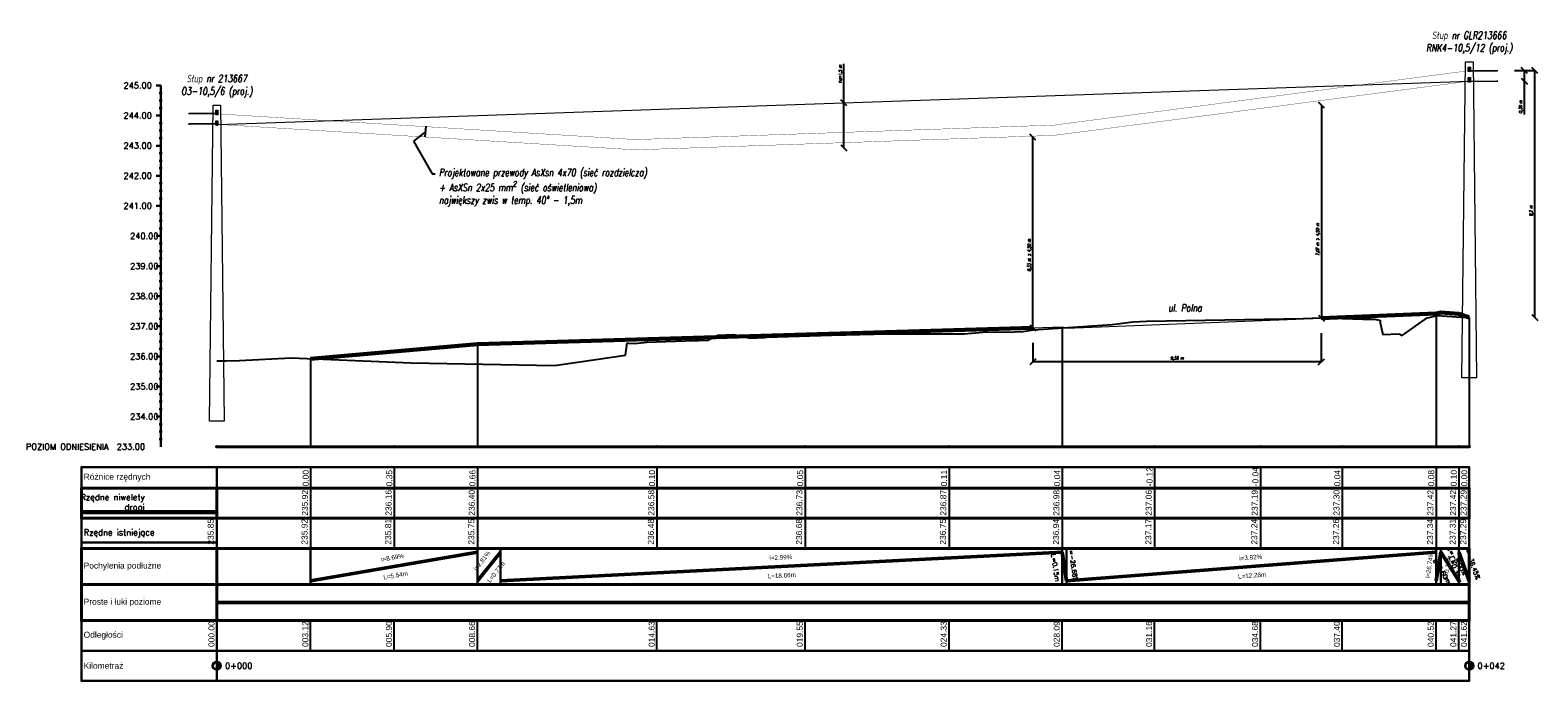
# Model space of a CAD drawing. Header units: metres. Extents: x 6535164 to 6537212, y 5563307 to 5565590.
# Tile 22 of 24: x 6537111 to 6537162, y 5563870 to 5563892. Entities that reach past the tile are written whole.
import ezdxf
from ezdxf import colors
from ezdxf.entities.mleader import LeaderData, LeaderLine
from ezdxf.lldxf.tags import DXFTag
from ezdxf.math import Vec2, Vec3

# ---------------------------------------------------------------- set-up
doc = ezdxf.new("R2010")
doc.units = ezdxf.units.M
doc.linetypes.add('CIĄGłA', pattern=[0])
for name, color, linetype in [('C-DROGI-PROFILE', 7, 'Continuous'), ('C-DROGI-PROFILE-ETYKIETY', 7, 'Continuous'), ('C-DROGI-PROFILE-WIDOKI', 7, 'Continuous'), ('C-DROGI-PROFILE-WIDOKI-ETYKIETY', 7, 'Continuous'), ('ELE TD', 7, 'Continuous'), ('SCHEMATY_ELE', 7, 'Continuous')]:
    doc.layers.add(name, color=color, linetype=linetype)
doc.layers.add('ELE', color=7, linetype='Continuous', lineweight=35)
doc.styles.add('arial', font='arial.ttf', dxfattribs={"height": 2})
doc.styles.add('Romans_0.9', font='romans.shx', dxfattribs={"width": 0.75, "oblique": 9, "height": 0.1})
doc.styles.get("Standard").update_dxf_attribs({"font": 'simplex.shx'})
tags = doc.linetypes.add('AsXSn 4x25', pattern='A,10,-1.5,["4x25",Standard,S=0.75,R=0,X=-1.15,Y=-0.375],-1.5', length=13).pattern_tags.tags
tags[6] = DXFTag(74, 10)
doc.dimstyles.new('ISO-25', dxfattribs={"dimtxt": 2.5, "dimasz": 2.5, "dimexe": 1.25, "dimexo": 0.625, "dimtad": 1, "dimtxsty": 'Standard', "dimcen": 2.5, "dimadec": 0, "dimazin": 0, "dimtfac": 1, "dimtmove": 0, "dimatfit": 3, "dimfxl": 1, "dimarcsym": 0})

# ---------------------------------------------------------------- blocks, each defined once
blk = doc.blocks.new('kilometraz2')
at = {"linetype": 'ByBlock', "lineweight": -2}
for points in [[(0, 0.5), (0, 0.7, 0.414214), (-0.7, 0, 0.414214), (0, -0.7), (0, -0.5, -0.414214), (-0.5, 0, -0.414214)], [(0, -0.5, 0.414214), (0.5, 0, 0.414214), (0, 0.5)]]:
    blk.add_hatch(color=0, dxfattribs=at).paths.add_polyline_path(points)
at = {"color": 0, "linetype": 'ByBlock', "lineweight": -2}
for p, q in [((0, 0.5), (0, 0.7)), ((0, 0.5), (0, -0.5)), ((0, -0.5), (0, -0.7))]:
    blk.add_line(p, q, dxfattribs=at)
for radius in [0.7, 0.5]:
    blk.add_circle((0, 0), radius, dxfattribs=at)
blk = doc.blocks.new('_OBLIQUE')
at = {"color": 0, "linetype": 'ByBlock', "lineweight": -2}
for p, q in [((-0.5, -0.5), (0.5, 0.5)), ((0, 0), (0, 0))]:
    blk.add_line(p, q, dxfattribs=at)
blk = doc.blocks.new('*D99')
at = {"layer": 'Defpoints', "color": 0, "linetype": 'Continuous', "lineweight": 50, "transparency": 16777216}
for p in [(6537159.282, 5563890.176), (6537161.461, 5563890.176), (6537159.282, 5563881.971)]:
    blk.add_point(p, dxfattribs=at)
at = {"layer": 'ELE TD', "color": 0, "linetype": 'Continuous', "lineweight": -2, "transparency": 16777216}
for p in [(6537160.782, 5563890.176), (6537161.461, 5563881.971)]:
    blk.add_line(p, (6537161.461, 5563890.176), dxfattribs=at)
at = {"layer": 'ELE TD', "color": 0, "linetype": 'Continuous', "lineweight": -2, "transparency": 16777216, "xscale": 0.2, "yscale": 0.2, "zscale": 0.2}
for p, rotation in [((6537161.461, 5563890.176), 90), ((6537161.461, 5563881.971), 270)]:
    blk.add_blockref('_OBLIQUE', p, dxfattribs=dict(at, rotation=rotation))
at = {"layer": 'ELE TD', "color": 0, "linetype": 'Continuous', "lineweight": 18, "transparency": 16777216, "insert": (6537161.352, 5563885.524), "char_height": 0.1, "attachment_point": 5, "rotation": 90, "style": 'Romans_0.9'}
blk.add_mtext('8,2 m', dxfattribs=at)
blk = doc.blocks.new('*D100')
at = {"layer": 'Defpoints', "color": 0, "linetype": 'Continuous', "lineweight": 50, "transparency": 16777216}
for p in [(6537159.282, 5563890.181), (6537161.112, 5563890.181), (6537159.282, 5563889.826)]:
    blk.add_point(p, dxfattribs=at)
at = {"layer": 'ELE TD', "color": 0, "linetype": 'Continuous', "lineweight": -2, "transparency": 16777216}
for p, q in [((6537160.782, 5563890.181), (6537161.112, 5563890.181)), ((6537161.112, 5563890.181), (6537161.112, 5563889.826)), ((6537161.112, 5563889.826), (6537161.112, 5563888.722))]:
    blk.add_line(p, q, dxfattribs=at)
at = {"layer": 'ELE TD', "color": 0, "linetype": 'Continuous', "lineweight": -2, "transparency": 16777216, "xscale": 0.2, "yscale": 0.2, "zscale": 0.2}
for p, rotation in [((6537161.112, 5563890.181), 90), ((6537161.112, 5563889.826), 270)]:
    blk.add_blockref('_OBLIQUE', p, dxfattribs=dict(at, rotation=rotation))
at = {"layer": 'ELE TD', "color": 0, "linetype": 'Continuous', "lineweight": 18, "transparency": 16777216, "insert": (6537161.003, 5563888.976), "char_height": 0.1, "attachment_point": 5, "rotation": 90, "style": 'Romans_0.9'}
blk.add_mtext('0,36 m', dxfattribs=at)
blk = doc.blocks.new('*D101')
at = {"layer": 'Defpoints', "color": 0, "linetype": 'Continuous', "lineweight": 50, "transparency": 16777216}
for p in [(6537138.49, 5563889.107), (6537138.501, 5563889.107), (6537138.49, 5563887.607)]:
    blk.add_point(p, dxfattribs=at)
at = {"layer": 'ELE TD', "color": 0, "linetype": 'Continuous', "lineweight": -2, "transparency": 16777216}
for p, q in [((6537138.501, 5563889.107), (6537138.501, 5563890.404)), ((6537138.49, 5563889.107), (6537138.501, 5563889.107)), ((6537138.501, 5563887.607), (6537138.501, 5563889.107))]:
    blk.add_line(p, q, dxfattribs=at)
at = {"layer": 'ELE TD', "color": 0, "linetype": 'Continuous', "lineweight": -2, "transparency": 16777216, "xscale": 0.2, "yscale": 0.2, "zscale": 0.2}
for p, rotation in [((6537138.501, 5563889.107), 90), ((6537138.501, 5563887.607), 270)]:
    blk.add_blockref('_OBLIQUE', p, dxfattribs=dict(at, rotation=rotation))
at = {"layer": 'ELE TD', "color": 0, "linetype": 'Continuous', "lineweight": 18, "transparency": 16777216, "insert": (6537138.392, 5563890.069), "char_height": 0.1, "attachment_point": 5, "rotation": 90, "style": 'Romans_0.9'}
blk.add_mtext('f{\\H0.7x;\\S^ 40;}=1,5 m', dxfattribs=at)
blk = doc.blocks.new('*D102')
at = {"layer": 'Defpoints', "color": 0, "linetype": 'Continuous', "lineweight": 50, "transparency": 16777216}
for p in [(6537154.367, 5563889.03), (6537154.366, 5563881.956), (6537154.367, 5563881.956)]:
    blk.add_point(p, dxfattribs=at)
at = {"layer": 'ELE TD', "color": 0, "linetype": 'Continuous', "lineweight": -2, "transparency": 16777216}
for p, q in [((6537154.367, 5563889.03), (6537154.368, 5563889.03)), ((6537154.368, 5563889.03), (6537154.367, 5563881.956)), ((6537154.366, 5563881.956), (6537154.367, 5563881.956))]:
    blk.add_line(p, q, dxfattribs=at)
at = {"layer": 'ELE TD', "color": 0, "linetype": 'Continuous', "lineweight": -2, "transparency": 16777216, "xscale": 0.2, "yscale": 0.2, "zscale": 0.2}
for p, rotation in [((6537154.368, 5563889.03), 89.99155296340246), ((6537154.367, 5563881.956), 269.9915529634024)]:
    blk.add_blockref('_OBLIQUE', p, dxfattribs=dict(at, rotation=rotation))
at = {"layer": 'ELE TD', "color": 0, "linetype": 'Continuous', "lineweight": 18, "transparency": 16777216, "insert": (6537154.257, 5563884.574), "char_height": 0.1, "attachment_point": 5, "rotation": 89.9916, "style": 'Romans_0.9'}
blk.add_mtext('7,07 m > 4,50 m', dxfattribs=at)
blk = doc.blocks.new('*D103')
at = {"layer": 'Defpoints', "color": 0, "linetype": 'Continuous', "lineweight": 50, "transparency": 16777216}
for p in [(6537144.781, 5563887.968), (6537144.781, 5563887.968), (6537144.781, 5563881.635)]:
    blk.add_point(p, dxfattribs=at)
at = {"layer": 'ELE TD', "color": 0, "linetype": 'Continuous', "lineweight": -2, "transparency": 16777216}
blk.add_line((6537144.781, 5563881.635), (6537144.781, 5563887.968), dxfattribs=at)
at = {"layer": 'ELE TD', "color": 0, "linetype": 'Continuous', "lineweight": -2, "transparency": 16777216, "xscale": 0.2, "yscale": 0.2, "zscale": 0.2}
for p, rotation in [((6537144.781, 5563887.968), 90), ((6537144.781, 5563881.635), 270)]:
    blk.add_blockref('_OBLIQUE', p, dxfattribs=dict(at, rotation=rotation))
at = {"layer": 'ELE TD', "color": 0, "linetype": 'Continuous', "lineweight": 18, "transparency": 16777216, "insert": (6537144.672, 5563884.049), "char_height": 0.1, "attachment_point": 5, "rotation": 90, "style": 'Romans_0.9'}
blk.add_mtext('6,33 m > 4,50 m', dxfattribs=at)
blk = doc.blocks.new('*D104')
at = {"layer": 'Defpoints', "color": 0, "linetype": 'Continuous', "lineweight": 50, "transparency": 16777216}
for p in [(6537154.366, 5563881.956), (6537144.781, 5563881.635), (6537144.781, 5563880.502)]:
    blk.add_point(p, dxfattribs=at)
at = {"layer": 'ELE TD', "color": 0, "linetype": 'Continuous', "lineweight": -2, "transparency": 16777216}
for p, q in [((6537154.366, 5563881.456), (6537154.366, 5563880.502)), ((6537144.781, 5563881.135), (6537144.781, 5563880.502)), ((6537154.366, 5563880.502), (6537144.781, 5563880.502))]:
    blk.add_line(p, q, dxfattribs=at)
at = {"layer": 'ELE TD', "color": 0, "linetype": 'Continuous', "lineweight": -2, "transparency": 16777216, "xscale": 0.2, "yscale": 0.2, "zscale": 0.2, "rotation": 180}
blk.add_blockref('_OBLIQUE', (6537144.781, 5563880.502), dxfattribs=at)
at = {"layer": 'ELE TD', "color": 0, "linetype": 'Continuous', "lineweight": -2, "transparency": 16777216, "xscale": 0.2, "yscale": 0.2, "zscale": 0.2}
blk.add_blockref('_OBLIQUE', (6537154.366, 5563880.502), dxfattribs=at)
at = {"layer": 'ELE TD', "color": 0, "linetype": 'Continuous', "lineweight": 18, "transparency": 16777216, "insert": (6537149.574, 5563880.611), "char_height": 0.1, "attachment_point": 5, "style": 'Romans_0.9'}
blk.add_mtext('9,58 m', dxfattribs=at)

msp = doc.modelspace()

# ---------------------------------------------------------------- hatches: boundary and pattern name
at = {"layer": 'ELE', "lineweight": 18}
h = msp.add_hatch(color=7, dxfattribs=at)
h.dxf.hatch_style = 1
h.paths.add_polyline_path([(6537159.282, 5563890.276), (6537159.282, 5563890.266, 0.414214), (6537159.287, 5563890.271, 0.414214)])
h.paths.add_polyline_path([(6537159.282, 5563890.276, 0.414214), (6537159.277, 5563890.271, 0.414214), (6537159.282, 5563890.266)])
at = {"layer": 'ELE', "linetype": 'CIĄGłA', "lineweight": 18}
h = msp.add_hatch(color=7, dxfattribs=at)
h.dxf.hatch_style = 1
h.paths.add_polyline_path([(6537159.32, 5563890.171), (6537159.32, 5563890.181), (6537160.212, 5563890.181), (6537160.212, 5563890.171)])
at = {"layer": 'ELE', "lineweight": 18}
h = msp.add_hatch(color=7, dxfattribs=at)
h.dxf.hatch_style = 1
h.paths.add_polyline_path([(6537159.282, 5563889.926), (6537159.282, 5563889.916, 0.414214), (6537159.287, 5563889.921, 0.414214)])
h.paths.add_polyline_path([(6537159.282, 5563889.926, 0.414214), (6537159.277, 5563889.921, 0.414214), (6537159.282, 5563889.916)])
at = {"layer": 'ELE', "linetype": 'CIĄGłA', "lineweight": 18}
h = msp.add_hatch(color=7, dxfattribs=at)
h.dxf.hatch_style = 1
h.paths.add_polyline_path([(6537159.32, 5563889.821), (6537159.32, 5563889.831), (6537160.212, 5563889.831), (6537160.212, 5563889.821)])
h = msp.add_hatch(color=7, dxfattribs=at)
h.dxf.hatch_style = 1
h.paths.add_polyline_path([(6537117.624, 5563888.744), (6537117.624, 5563888.754), (6537116.732, 5563888.754), (6537116.732, 5563888.744)])
at = {"layer": 'ELE', "lineweight": 18}
h = msp.add_hatch(color=7, dxfattribs=at)
h.dxf.hatch_style = 1
h.paths.add_polyline_path([(6537117.661, 5563888.839), (6537117.661, 5563888.829, 0.414214), (6537117.666, 5563888.834, 0.414214)])
h.paths.add_polyline_path([(6537117.661, 5563888.839, 0.414214), (6537117.656, 5563888.834, 0.414214), (6537117.661, 5563888.829)])
h = msp.add_hatch(color=7, dxfattribs=at)
h.dxf.hatch_style = 1
h.paths.add_polyline_path([(6537117.661, 5563888.489), (6537117.661, 5563888.479, 0.414214), (6537117.666, 5563888.484, 0.414214)])
h.paths.add_polyline_path([(6537117.661, 5563888.489, 0.414214), (6537117.656, 5563888.484, 0.414214), (6537117.661, 5563888.479)])
at = {"layer": 'ELE', "linetype": 'CIĄGłA', "lineweight": 18}
h = msp.add_hatch(color=7, dxfattribs=at)
h.dxf.hatch_style = 1
h.paths.add_polyline_path([(6537117.624, 5563888.394), (6537117.624, 5563888.404), (6537116.732, 5563888.404), (6537116.732, 5563888.394)])

# ---------------------------------------------------------------- linework, layer by layer
at = {"layer": 'C-DROGI-PROFILE', "color": 94, "linetype": 'Continuous', "lineweight": -3}
for p, q in [((6537148.556, 5563881.85), (6537153.76, 5563881.945)), ((6537153.76, 5563881.945), (6537154.364, 5563881.96)), ((6537154.364, 5563881.96), (6537155.75, 5563881.92)), ((6537155.75, 5563881.92), (6537156.14, 5563881.914)), ((6537156.14, 5563881.914), (6537156.284, 5563881.891)), ((6537157.054, 5563881.382), (6537157.882, 5563881.964)), ((6537157.882, 5563881.964), (6537157.95, 5563881.97)), ((6537157.95, 5563881.97), (6537158.218, 5563882.036)), ((6537158.218, 5563882.036), (6537159.182, 5563881.98)), ((6537159.182, 5563881.98), (6537159.282, 5563881.971)), ((6537134.313, 5563881.385), (6537134.835, 5563881.409)), ((6537134.835, 5563881.409), (6537135.39, 5563881.29)), ((6537138.087, 5563881.389), (6537139.982, 5563881.437)), ((6537139.982, 5563881.437), (6537142.499, 5563881.437)), ((6537142.499, 5563881.437), (6537143.115, 5563881.491)), ((6537143.115, 5563881.491), (6537144.171, 5563881.495)), ((6537144.171, 5563881.495), (6537144.448, 5563881.505)), ((6537144.448, 5563881.505), (6537144.803, 5563881.561)), ((6537144.803, 5563881.561), (6537147.415, 5563881.74)), ((6537147.415, 5563881.74), (6537148.097, 5563881.833)), ((6537148.097, 5563881.833), (6537148.556, 5563881.85)), ((6537156.284, 5563881.891), (6537156.323, 5563881.883)), ((6537156.323, 5563881.883), (6537156.326, 5563881.802)), ((6537156.326, 5563881.802), (6537156.41, 5563881.406)), ((6537156.41, 5563881.406), (6537156.949, 5563881.436)), ((6537156.949, 5563881.436), (6537157.054, 5563881.382)), ((6537131.246, 5563880.718), (6537131.296, 5563881.132)), ((6537131.296, 5563881.132), (6537131.339, 5563881.118)), ((6537131.339, 5563881.118), (6537131.549, 5563881.111)), ((6537131.549, 5563881.111), (6537131.951, 5563881.155)), ((6537131.951, 5563881.155), (6537133.534, 5563881.212)), ((6537133.534, 5563881.212), (6537133.684, 5563881.215)), ((6537133.684, 5563881.215), (6537133.978, 5563881.219)), ((6537133.978, 5563881.219), (6537134.313, 5563881.385)), ((6537135.39, 5563881.29), (6537135.864, 5563881.313)), ((6537135.864, 5563881.313), (6537135.942, 5563881.316)), ((6537135.942, 5563881.316), (6537138.087, 5563881.389)), ((6537117.661, 5563880.534), (6537117.976, 5563880.536)), ((6537117.976, 5563880.536), (6537118.419, 5563880.548)), ((6537118.419, 5563880.548), (6537120.13, 5563880.63)), ((6537120.13, 5563880.63), (6537124.123, 5563880.468)), ((6537124.123, 5563880.468), (6537128.885, 5563880.383)), ((6537128.885, 5563880.383), (6537129.724, 5563880.501)), ((6537129.724, 5563880.501), (6537131.246, 5563880.718))]:
    msp.add_line(p, q, dxfattribs=at)
at = {"layer": 'C-DROGI-PROFILE', "color": 10, "linetype": 'Continuous', "lineweight": 60}
for p, q in [((6537154.366, 5563881.956), (6537158.182, 5563882.106)), ((6537158.182, 5563882.106), (6537158.332, 5563882.146)), ((6537158.332, 5563882.146), (6537158.932, 5563882.098)), ((6537158.932, 5563882.098), (6537159.282, 5563881.971)), ((6537127.089, 5563881.107), (6537144.781, 5563881.635)), ((6537120.779, 5563880.604), (6537126.322, 5563881.086)), ((6537126.322, 5563881.086), (6537127.089, 5563881.107))]:
    msp.add_line(p, q, dxfattribs=at)
at = {"layer": 'C-DROGI-PROFILE-ETYKIETY', "color": 8, "linetype": 'Continuous', "lineweight": -3}
for p, q in [((6537158.182, 5563882.106), (6537158.182, 5563877.683)), ((6537159.282, 5563881.971), (6537159.282, 5563877.683)), ((6537145.752, 5563881.664), (6537145.752, 5563877.683)), ((6537126.322, 5563881.086), (6537126.322, 5563877.683)), ((6537120.779, 5563880.604), (6537120.779, 5563877.683))]:
    msp.add_line(p, q, dxfattribs=at)
at = {"layer": 'C-DROGI-PROFILE-WIDOKI', "color": 7, "linetype": 'Continuous', "lineweight": 30}
for p, q in [((6537115.648, 5563889.683), (6537115.798, 5563889.683)), ((6537115.748, 5563889.433), (6537115.848, 5563889.433)), ((6537115.798, 5563877.683), (6537115.798, 5563889.683)), ((6537115.748, 5563889.183), (6537115.848, 5563889.183)), ((6537115.748, 5563888.933), (6537115.848, 5563888.933)), ((6537115.648, 5563888.683), (6537115.798, 5563888.683)), ((6537115.748, 5563888.433), (6537115.848, 5563888.433)), ((6537115.748, 5563888.183), (6537115.848, 5563888.183)), ((6537115.748, 5563887.933), (6537115.848, 5563887.933)), ((6537115.648, 5563887.683), (6537115.798, 5563887.683)), ((6537115.748, 5563887.433), (6537115.848, 5563887.433)), ((6537115.748, 5563887.183), (6537115.848, 5563887.183)), ((6537115.748, 5563886.933), (6537115.848, 5563886.933)), ((6537115.648, 5563886.683), (6537115.798, 5563886.683)), ((6537115.748, 5563886.433), (6537115.848, 5563886.433)), ((6537115.748, 5563886.183), (6537115.848, 5563886.183)), ((6537115.748, 5563885.933), (6537115.848, 5563885.933)), ((6537115.648, 5563885.683), (6537115.798, 5563885.683)), ((6537115.748, 5563885.433), (6537115.848, 5563885.433)), ((6537115.748, 5563885.183), (6537115.848, 5563885.183)), ((6537115.748, 5563884.933), (6537115.848, 5563884.933)), ((6537115.648, 5563884.683), (6537115.798, 5563884.683)), ((6537115.748, 5563884.433), (6537115.848, 5563884.433)), ((6537115.748, 5563884.183), (6537115.848, 5563884.183)), ((6537115.748, 5563883.933), (6537115.848, 5563883.933)), ((6537115.648, 5563883.683), (6537115.798, 5563883.683)), ((6537115.748, 5563883.433), (6537115.848, 5563883.433)), ((6537115.748, 5563883.183), (6537115.848, 5563883.183)), ((6537115.748, 5563882.933), (6537115.848, 5563882.933)), ((6537115.648, 5563882.683), (6537115.798, 5563882.683)), ((6537115.748, 5563882.433), (6537115.848, 5563882.433)), ((6537115.748, 5563882.183), (6537115.848, 5563882.183)), ((6537115.748, 5563881.933), (6537115.848, 5563881.933)), ((6537115.648, 5563881.683), (6537115.798, 5563881.683)), ((6537115.748, 5563881.433), (6537115.848, 5563881.433)), ((6537115.748, 5563881.183), (6537115.848, 5563881.183)), ((6537115.748, 5563880.933), (6537115.848, 5563880.933)), ((6537115.648, 5563880.683), (6537115.798, 5563880.683)), ((6537115.748, 5563880.433), (6537115.848, 5563880.433)), ((6537115.748, 5563880.183), (6537115.848, 5563880.183)), ((6537115.748, 5563879.933), (6537115.848, 5563879.933)), ((6537115.648, 5563879.683), (6537115.798, 5563879.683)), ((6537115.748, 5563879.433), (6537115.848, 5563879.433)), ((6537115.748, 5563879.183), (6537115.848, 5563879.183)), ((6537115.748, 5563878.933), (6537115.848, 5563878.933)), ((6537115.648, 5563878.683), (6537115.798, 5563878.683)), ((6537115.748, 5563878.433), (6537115.848, 5563878.433)), ((6537115.748, 5563878.183), (6537115.848, 5563878.183)), ((6537115.748, 5563877.933), (6537115.848, 5563877.933)), ((6537117.661, 5563876.304), (6537117.661, 5563877.004)), ((6537159.282, 5563876.304), (6537159.282, 5563877.004)), ((6537117.661, 5563874.304), (6537117.661, 5563875.304)), ((6537159.282, 5563874.304), (6537159.282, 5563875.304)), ((6537117.661, 5563870.904), (6537117.661, 5563871.904)), ((6537159.282, 5563870.904), (6537159.282, 5563871.904)), ((6537117.661, 5563869.904), (6537117.661, 5563870.904)), ((6537159.282, 5563869.904), (6537159.282, 5563870.904))]:
    msp.add_line(p, q, dxfattribs=at)
at = {"layer": 'C-DROGI-PROFILE-WIDOKI', "color": 7, "linetype": 'Continuous', "lineweight": 40}
msp.add_line((6537117.661, 5563877.683), (6537159.282, 5563877.683), dxfattribs=at)
at = {"layer": 'C-DROGI-PROFILE-WIDOKI', "color": 1, "linetype": 'Continuous', "lineweight": 30}
for p, q in [((6537117.661, 5563875.304), (6537117.661, 5563876.304)), ((6537159.282, 5563875.304), (6537159.282, 5563876.304)), ((6537120.779, 5563873.104), (6537120.779, 5563874.304)), ((6537126.322, 5563873.104), (6537126.322, 5563874.304)), ((6537127.089, 5563873.104), (6537127.089, 5563874.304)), ((6537145.752, 5563873.104), (6537145.752, 5563874.304)), ((6537145.902, 5563873.104), (6537145.902, 5563874.304)), ((6537158.182, 5563873.104), (6537158.182, 5563874.304)), ((6537158.332, 5563873.104), (6537158.332, 5563874.304)), ((6537158.932, 5563873.104), (6537158.932, 5563874.304))]:
    msp.add_line(p, q, dxfattribs=at)
at = {"layer": 'C-DROGI-PROFILE-WIDOKI', "color": 14, "linetype": 'Continuous', "lineweight": 60}
msp.add_line((6537113.161, 5563875.504), (6537117.661, 5563875.504), dxfattribs=at)
at = {"layer": 'C-DROGI-PROFILE-WIDOKI', "color": 104, "linetype": 'Continuous', "lineweight": 30}
msp.add_line((6537113.161, 5563874.504), (6537117.661, 5563874.504), dxfattribs=at)
at = {"layer": 'C-DROGI-PROFILE-WIDOKI', "color": 1, "linetype": 'Continuous', "lineweight": 50}
for p, q in [((6537120.779, 5563873.224), (6537126.322, 5563874.184)), ((6537126.322, 5563873.224), (6537127.089, 5563874.184)), ((6537127.089, 5563873.224), (6537145.752, 5563874.184)), ((6537145.752, 5563874.184), (6537145.902, 5563873.224)), ((6537145.902, 5563873.224), (6537158.182, 5563874.184)), ((6537158.182, 5563873.224), (6537158.332, 5563874.184)), ((6537158.332, 5563874.184), (6537158.932, 5563873.224)), ((6537158.932, 5563874.184), (6537159.282, 5563873.224)), ((6537117.661, 5563872.504), (6537159.282, 5563872.504))]:
    msp.add_line(p, q, dxfattribs=at)
at = {"layer": 'C-DROGI-PROFILE-WIDOKI', "color": 1, "linetype": 'Continuous', "lineweight": -3}
msp.add_line((6537117.661, 5563871.904), (6537117.661, 5563873.104), dxfattribs=at)
at = {"layer": 'C-DROGI-PROFILE-WIDOKI', "color": 7, "linetype": 'Continuous', "lineweight": 30}
for points in [[(6537117.661, 5563876.304), (6537117.661, 5563877.004), (6537113.161, 5563877.004), (6537113.161, 5563876.304)], [(6537117.661, 5563876.304), (6537159.282, 5563876.304), (6537159.282, 5563877.004), (6537117.661, 5563877.004)], [(6537117.661, 5563874.304), (6537117.661, 5563875.304), (6537113.161, 5563875.304), (6537113.161, 5563874.304)], [(6537117.661, 5563874.304), (6537159.282, 5563874.304), (6537159.282, 5563875.304), (6537117.661, 5563875.304)], [(6537117.661, 5563870.904), (6537117.661, 5563871.904), (6537113.161, 5563871.904), (6537113.161, 5563870.904)], [(6537117.661, 5563870.904), (6537159.282, 5563870.904), (6537159.282, 5563871.904), (6537117.661, 5563871.904)], [(6537117.661, 5563869.904), (6537117.661, 5563870.904), (6537113.161, 5563870.904), (6537113.161, 5563869.904)], [(6537117.661, 5563869.904), (6537159.282, 5563869.904), (6537159.282, 5563870.904), (6537117.661, 5563870.904)]]:
    msp.add_3dface(points, dxfattribs=at)
at = {"layer": 'C-DROGI-PROFILE-WIDOKI', "color": 1, "linetype": 'Continuous', "lineweight": 40}
for points in [[(6537117.661, 5563875.304), (6537117.661, 5563876.304), (6537113.161, 5563876.304), (6537113.161, 5563875.304)], [(6537117.661, 5563875.304), (6537159.282, 5563875.304), (6537159.282, 5563876.304), (6537117.661, 5563876.304)], [(6537117.661, 5563873.104), (6537117.661, 5563874.304), (6537113.161, 5563874.304), (6537113.161, 5563873.104)], [(6537117.661, 5563873.104), (6537159.282, 5563873.104), (6537159.282, 5563874.304), (6537117.661, 5563874.304)], [(6537117.661, 5563871.904), (6537117.661, 5563873.104), (6537113.161, 5563873.104), (6537113.161, 5563871.904)], [(6537117.661, 5563871.904), (6537159.282, 5563871.904), (6537159.282, 5563873.104), (6537117.661, 5563873.104)]]:
    msp.add_3dface(points, dxfattribs=at)
at = {"layer": 'C-DROGI-PROFILE-WIDOKI-ETYKIETY', "color": 7, "linetype": 'Continuous', "lineweight": -3}
for p, q in [((6537117.661, 5563877.004), (6537117.661, 5563874.304)), ((6537120.779, 5563877.004), (6537120.779, 5563874.304)), ((6537123.558, 5563877.004), (6537123.558, 5563874.304)), ((6537126.322, 5563877.004), (6537126.322, 5563874.304)), ((6537132.289, 5563877.004), (6537132.289, 5563874.304)), ((6537137.213, 5563877.004), (6537137.213, 5563874.304)), ((6537141.993, 5563877.004), (6537141.993, 5563874.304)), ((6537145.752, 5563877.004), (6537145.752, 5563874.304)), ((6537148.82, 5563877.004), (6537148.82, 5563874.304)), ((6537152.341, 5563877.004), (6537152.341, 5563874.304)), ((6537155.061, 5563877.004), (6537155.061, 5563874.304)), ((6537158.182, 5563877.004), (6537158.182, 5563874.304)), ((6537158.932, 5563877.004), (6537158.932, 5563874.304)), ((6537159.282, 5563877.004), (6537159.282, 5563874.304)), ((6537117.661, 5563870.904), (6537117.661, 5563871.904)), ((6537120.779, 5563870.904), (6537120.779, 5563871.904)), ((6537123.558, 5563870.904), (6537123.558, 5563871.904)), ((6537126.322, 5563870.904), (6537126.322, 5563871.904)), ((6537132.289, 5563870.904), (6537132.289, 5563871.904)), ((6537137.213, 5563870.904), (6537137.213, 5563871.904)), ((6537141.993, 5563870.904), (6537141.993, 5563871.904)), ((6537145.752, 5563870.904), (6537145.752, 5563871.904)), ((6537148.82, 5563870.904), (6537148.82, 5563871.904)), ((6537152.341, 5563870.904), (6537152.341, 5563871.904)), ((6537155.061, 5563870.904), (6537155.061, 5563871.904)), ((6537158.182, 5563870.904), (6537158.182, 5563871.904)), ((6537158.932, 5563870.904), (6537158.932, 5563871.904)), ((6537159.282, 5563870.904), (6537159.282, 5563871.904))]:
    msp.add_line(p, q, dxfattribs=at)
at = {"layer": 'C-DROGI-PROFILE-WIDOKI-ETYKIETY', "color": 6, "linetype": 'Continuous', "lineweight": -3}
for centre in [(6537117.661, 5563877.683), (6537120.779, 5563877.683), (6537123.558, 5563877.683), (6537126.322, 5563877.683), (6537132.289, 5563877.683), (6537137.213, 5563877.683), (6537141.993, 5563877.683), (6537145.752, 5563877.683), (6537148.82, 5563877.683), (6537152.341, 5563877.683), (6537155.061, 5563877.683), (6537158.182, 5563877.683), (6537158.932, 5563877.683), (6537159.282, 5563877.683)]:
    msp.add_circle(centre, 0.025, dxfattribs=at)
at = {"layer": 'ELE', "color": 7, "linetype": 'CIĄGłA', "lineweight": 18}
for points in [[(6537159.156, 5563890.471), (6537159.408, 5563890.471), (6537159.526, 5563879.971), (6537159.038, 5563879.971)], [(6537159.32, 5563890.296), (6537159.32, 5563890.146), (6537159.245, 5563890.146), (6537159.245, 5563890.296)], [(6537159.32, 5563889.946), (6537159.32, 5563889.796), (6537159.245, 5563889.796), (6537159.245, 5563889.946)], [(6537117.535, 5563889.034), (6537117.787, 5563889.034), (6537117.905, 5563878.534), (6537117.417, 5563878.534)], [(6537117.699, 5563888.859), (6537117.699, 5563888.709), (6537117.624, 5563888.709), (6537117.624, 5563888.859)], [(6537117.699, 5563888.509), (6537117.699, 5563888.359), (6537117.624, 5563888.359), (6537117.624, 5563888.509)]]:
    msp.add_lwpolyline(points, close=True, dxfattribs=at)
for points in [[(6537159.32, 5563890.181), (6537160.212, 5563890.181)], [(6537159.32, 5563890.171), (6537160.212, 5563890.171)], [(6537160.212, 5563890.195), (6537160.212, 5563890.155)], [(6537159.32, 5563889.831), (6537160.212, 5563889.831)], [(6537159.32, 5563889.821), (6537160.212, 5563889.821)], [(6537160.212, 5563889.845), (6537160.212, 5563889.805)], [(6537116.731, 5563888.768), (6537116.731, 5563888.728)], [(6537117.624, 5563888.754), (6537116.732, 5563888.754)], [(6537117.624, 5563888.744), (6537116.732, 5563888.744)], [(6537116.731, 5563888.418), (6537116.731, 5563888.378)], [(6537117.624, 5563888.404), (6537116.732, 5563888.404)], [(6537117.624, 5563888.394), (6537116.732, 5563888.394)]]:
    msp.add_lwpolyline(points, dxfattribs=at)
at = {"layer": 'ELE TD', "color": 4, "lineweight": 18, "ltscale": 0.25, "const_width": 0.01}
msp.add_lwpolyline([(6537117.699, 5563888.739, 0.072058), (6537159.282, 5563890.176)], format="xyb", dxfattribs=at)
at = {"layer": 'ELE TD', "color": 7, "linetype": 'AsXSn 4x25', "lineweight": 35}
for points in [[(6537159.282, 5563890.296), (6537159.282, 5563890.176), (6537159.32, 5563890.176)], [(6537159.282, 5563889.946), (6537159.282, 5563889.826), (6537159.32, 5563889.826)], [(6537117.661, 5563888.859), (6537117.661, 5563888.739), (6537117.699, 5563888.739)], [(6537117.661, 5563888.509), (6537117.661, 5563888.389), (6537117.699, 5563888.389)]]:
    msp.add_lwpolyline(points, dxfattribs=at)
at = {"layer": 'ELE TD', "color": 6, "lineweight": 18, "ltscale": 0.25, "const_width": 0.01}
msp.add_lwpolyline([(6537117.699, 5563888.389, 0.071582), (6537159.282, 5563889.826)], format="xyb", dxfattribs=at)
at = {"layer": 'ELE TD', "color": 252, "lineweight": 18}
msp.add_lwpolyline([(6537117.699, 5563888.389), (6537159.282, 5563889.826)], dxfattribs=at)
at = {"layer": 'ELE TD', "color": 5, "linetype": 'Continuous', "lineweight": 18, "flags": 128}
msp.add_lwpolyline([(6537144.781, 5563881.635), (6537145.752, 5563881.664), (6537145.902, 5563881.624), (6537154.366, 5563881.956)], dxfattribs=at)

# ---------------------------------------------------------------- block references
at = {"layer": 'C-DROGI-PROFILE-WIDOKI-ETYKIETY', "color": 7, "linetype": 'Continuous', "lineweight": 5, "ltscale": 5, "xscale": 0.2142857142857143, "yscale": 0.2142857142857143, "zscale": 0.2142857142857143}
for p in [(6537117.661, 5563870.404), (6537159.282, 5563870.404)]:
    msp.add_blockref('kilometraz2', p, dxfattribs=at)

# ---------------------------------------------------------------- texts
at = {"layer": 'C-DROGI-PROFILE-WIDOKI', "color": 7, "lineweight": 30}
for s, p in [('245.00', (6537114.56, 5563889.585)), ('244.00', (6537114.56, 5563888.585)), ('243.00', (6537114.56, 5563887.585)), ('242.00', (6537114.56, 5563886.585)), ('241.00', (6537114.56, 5563885.585))]:
    msp.add_text(s, height=0.2, dxfattribs=at).set_placement(p)
at = {"layer": 'C-DROGI-PROFILE-WIDOKI', "color": 7, "linetype": 'Continuous', "lineweight": 30, "char_height": 0.2}
for s, insert, attachment_point in [('240.00', (6537115.723, 5563884.683), 6), ('239.00', (6537115.723, 5563883.683), 6), ('238.00', (6537115.723, 5563882.683), 6), ('237.00', (6537115.723, 5563881.683), 6), ('236.00', (6537115.723, 5563880.683), 6), ('235.00', (6537115.723, 5563879.683), 6), ('234.00', (6537115.723, 5563878.683), 6), ('POZIOM ODNIESIENIA  233.00', (6537113.298, 5563877.783), 2)]:
    msp.add_mtext(s, dxfattribs=dict(at, insert=insert, attachment_point=attachment_point))
at = {"layer": 'C-DROGI-PROFILE-WIDOKI', "color": 7, "linetype": 'Continuous', "lineweight": -3, "char_height": 0.2, "attachment_point": 4}
for s, insert in [('{\\fMicrosoft Sans Serif|b0|i0|c238|p0;Różnice rzędnych}', (6537113.236, 5563876.654)), ('Rzędne istniejące ', (6537113.236, 5563874.804)), ('{\\fArial|b0|i0|c238|p34;Odległości}', (6537113.236, 5563871.404)), ('{\\fArial|b0|i0|c238|p34;Kilometraż}', (6537113.236, 5563870.404))]:
    msp.add_mtext(s, dxfattribs=dict(at, insert=insert))
at = {"layer": 'C-DROGI-PROFILE-WIDOKI', "color": 1, "linetype": 'Continuous', "lineweight": -3, "insert": (6537115.262, 5563875.804), "char_height": 0.2, "attachment_point": 6}
msp.add_mtext('Rzędne niwelety\\Pdrogi', dxfattribs=at)
at = {"layer": 'C-DROGI-PROFILE-WIDOKI', "color": 1, "linetype": 'Continuous', "lineweight": -3, "char_height": 0.2, "attachment_point": 4, "style": 'arial'}
for s, insert in [('{\\fArial|b0|i0|c238|p34;Pochylenia podłużne}', (6537113.236, 5563873.704)), ('Proste i łuki poziome', (6537113.236, 5563872.504))]:
    msp.add_mtext(s, dxfattribs=dict(at, insert=insert))
at = {"layer": 'C-DROGI-PROFILE-WIDOKI-ETYKIETY', "color": 1, "linetype": 'Continuous', "lineweight": -3}
for s, insert, char_height, attachment_point, rotation in [('{\\fArial|b0|i0|c238|p34;-0.12}', (6537148.758, 5563876.367), 0.2, 7, 90), ('{\\fArial|b0|i0|c238|p34;-0.04}', (6537152.279, 5563876.367), 0.2, 7, 90), ('{\\fArial|b0|i0|c238|p34;0.00}', (6537120.717, 5563876.367), 0.2, 7, 90), ('{\\fArial|b0|i0|c238|p34;0.35}', (6537123.495, 5563876.367), 0.2, 7, 90), ('{\\fArial|b0|i0|c238|p34;0.66}', (6537126.259, 5563876.367), 0.2, 7, 90), ('{\\fArial|b0|i0|c238|p34;0.10}', (6537132.226, 5563876.367), 0.2, 7, 90), ('{\\fArial|b0|i0|c238|p34;0.05}', (6537137.15, 5563876.367), 0.2, 7, 90), ('{\\fArial|b0|i0|c238|p34;0.11}', (6537141.931, 5563876.367), 0.2, 7, 90), ('{\\fArial|b0|i0|c238|p34;0.04}', (6537145.69, 5563876.367), 0.2, 7, 90), ('{\\fArial|b0|i0|c238|p34;0.04}', (6537154.998, 5563876.367), 0.2, 7, 90), ('{\\fArial|b0|i0|c238|p34;0.08}', (6537158.12, 5563876.367), 0.2, 7, 90), ('{\\fArial|b0|i0|c238|p34;0.10}', (6537158.87, 5563876.367), 0.2, 7, 90), ('{\\fArial|b0|i0|c238|p34;0.00}', (6537159.22, 5563876.367), 0.2, 7, 90), ('{\\fArial|b0|i0|c238|p34;235.92}', (6537120.692, 5563875.392), 0.2, 7, 90), ('{\\fArial|b0|i0|c238|p34;236.16}', (6537123.47, 5563875.392), 0.2, 7, 90), ('{\\fArial|b0|i0|c238|p34;236.40}', (6537126.234, 5563875.392), 0.2, 7, 90), ('{\\fArial|b0|i0|c238|p34;236.58}', (6537132.201, 5563875.392), 0.2, 7, 90), ('{\\fArial|b0|i0|c238|p34;236.73}', (6537137.125, 5563875.392), 0.2, 7, 90), ('{\\fArial|b0|i0|c238|p34;236.87}', (6537141.906, 5563875.392), 0.2, 7, 90), ('{\\fArial|b0|i0|c238|p34;236.98}', (6537145.665, 5563875.392), 0.2, 7, 90), ('{\\fArial|b0|i0|c238|p34;237.06}', (6537148.733, 5563875.392), 0.2, 7, 90), ('{\\fArial|b0|i0|c238|p34;237.19}', (6537152.254, 5563875.392), 0.2, 7, 90), ('{\\fArial|b0|i0|c238|p34;237.30}', (6537154.973, 5563875.392), 0.2, 7, 90), ('{\\fArial|b0|i0|c238|p34;237.42}', (6537158.095, 5563875.392), 0.2, 7, 90), ('{\\fArial|b0|i0|c238|p34;237.42}', (6537158.845, 5563875.392), 0.2, 7, 90), ('{\\fArial|b0|i0|c238|p34;237.29}', (6537159.195, 5563875.392), 0.2, 7, 90), ('i=-26.68%', (6537146.123, 5563873.75), 0.15, 5, 278.8807), ('i=-8.00%', (6537158.886, 5563873.863), 0.15, 5, 302.0054), ('i=-36.45%', (6537159.389, 5563873.807), 0.15, 5, 290.031)]:
    msp.add_mtext(s, dxfattribs=dict(at, insert=insert, char_height=char_height, attachment_point=attachment_point, rotation=rotation))
at = {"layer": 'C-DROGI-PROFILE-WIDOKI-ETYKIETY', "color": 7, "linetype": 'Continuous', "lineweight": -3, "char_height": 0.2, "attachment_point": 7, "rotation": 90}
for s, insert in [('{\\fArial|b0|i0|c238|p34;235.85}', (6537117.561, 5563874.429)), ('{\\fArial|b0|i0|c238|p34;235.92}', (6537120.679, 5563874.429)), ('{\\fArial|b0|i0|c238|p34;235.81}', (6537123.458, 5563874.429)), ('{\\fArial|b0|i0|c238|p34;235.75}', (6537126.222, 5563874.429)), ('{\\fArial|b0|i0|c238|p34;236.48}', (6537132.189, 5563874.429)), ('{\\fArial|b0|i0|c238|p34;236.68}', (6537137.113, 5563874.429)), ('{\\fArial|b0|i0|c238|p34;236.75}', (6537141.893, 5563874.429)), ('{\\fArial|b0|i0|c238|p34;236.94}', (6537145.652, 5563874.429)), ('{\\fArial|b0|i0|c238|p34;237.17}', (6537148.72, 5563874.429)), ('{\\fArial|b0|i0|c238|p34;237.24}', (6537152.241, 5563874.429)), ('{\\fArial|b0|i0|c238|p34;237.26}', (6537154.961, 5563874.429)), ('{\\fArial|b0|i0|c238|p34;237.34}', (6537158.082, 5563874.429)), ('{\\fArial|b0|i0|c238|p34;237.31}', (6537158.832, 5563874.429)), ('{\\fArial|b0|i0|c238|p34;237.29}', (6537159.182, 5563874.429)), ('{\\fArial|b0|i0|c161|p34;\\fArial|b0|i0|c238|p34;000.00}', (6537117.586, 5563871.029)), ('{\\fArial|b0|i0|c161|p34;\\fArial|b0|i0|c238|p34;003.12}', (6537120.704, 5563871.029)), ('{\\fArial|b0|i0|c161|p34;\\fArial|b0|i0|c238|p34;005.90}', (6537123.483, 5563871.029)), ('{\\fArial|b0|i0|c161|p34;\\fArial|b0|i0|c238|p34;008.66}', (6537126.247, 5563871.029)), ('{\\fArial|b0|i0|c161|p34;\\fArial|b0|i0|c238|p34;014.63}', (6537132.214, 5563871.029)), ('{\\fArial|b0|i0|c161|p34;\\fArial|b0|i0|c238|p34;019.55}', (6537137.138, 5563871.029)), ('{\\fArial|b0|i0|c161|p34;\\fArial|b0|i0|c238|p34;024.33}', (6537141.918, 5563871.029)), ('{\\fArial|b0|i0|c161|p34;\\fArial|b0|i0|c238|p34;028.09}', (6537145.677, 5563871.029)), ('{\\fArial|b0|i0|c161|p34;\\fArial|b0|i0|c238|p34;031.16}', (6537148.745, 5563871.029)), ('{\\fArial|b0|i0|c161|p34;\\fArial|b0|i0|c238|p34;034.68}', (6537152.266, 5563871.029)), ('{\\fArial|b0|i0|c161|p34;\\fArial|b0|i0|c238|p34;037.40}', (6537154.986, 5563871.029)), ('{\\fArial|b0|i0|c161|p34;\\fArial|b0|i0|c238|p34;040.52}', (6537158.107, 5563871.029)), ('{\\fArial|b0|i0|c161|p34;\\fArial|b0|i0|c238|p34;041.27}', (6537158.857, 5563871.029)), ('{\\fArial|b0|i0|c161|p34;\\fArial|b0|i0|c238|p34;041.62}', (6537159.207, 5563871.029))]:
    msp.add_mtext(s, dxfattribs=dict(at, insert=insert))
at = {"layer": 'C-DROGI-PROFILE-WIDOKI-ETYKIETY', "color": 1, "linetype": 'Continuous', "lineweight": -3, "char_height": 0.15, "attachment_point": 5, "style": 'arial'}
for s, insert, rotation in [('i=8.69%', (6537123.499, 5563874), 9.8268), ('i=2.81%', (6537126.471, 5563873.891), 51.3734), ('i=2.99%', (6537136.405, 5563874.004), 2.9446), ('i=3.92%', (6537152.019, 5563874.003), 4.4701), ('i=26.74%', (6537157.961, 5563873.75), 81.1193)]:
    msp.add_mtext(s, dxfattribs=dict(at, insert=insert, rotation=rotation))
at = {"layer": 'C-DROGI-PROFILE-WIDOKI-ETYKIETY', "color": 1, "linetype": 'Continuous', "lineweight": 30, "char_height": 0.15, "attachment_point": 5}
for s, insert, rotation in [('L=0.15m', (6537145.531, 5563873.658), 278.8807), ('L=0.60m', (6537158.378, 5563873.545), 302.0054), ('L=0.35m', (6537158.825, 5563873.601), 290.031)]:
    msp.add_mtext(s, dxfattribs=dict(at, insert=insert, rotation=rotation))
at = {"layer": 'C-DROGI-PROFILE-WIDOKI-ETYKIETY', "color": 1, "linetype": 'Continuous', "lineweight": 30, "char_height": 0.15, "attachment_point": 5, "style": 'arial'}
for s, insert, rotation in [('L=0.15m', (6537158.553, 5563873.658), 81.1193), ('L=5.54m', (6537123.602, 5563873.408), 9.8268), ('L=0.77m', (6537126.94, 5563873.517), 51.3734), ('L=18.66m', (6537136.436, 5563873.404), 2.9446), ('L=12.28m', (6537152.065, 5563873.405), 4.4701)]:
    msp.add_mtext(s, dxfattribs=dict(at, insert=insert, rotation=rotation))
at = {"layer": 'C-DROGI-PROFILE-WIDOKI-ETYKIETY', "color": 7, "linetype": 'Continuous', "lineweight": -3, "char_height": 0.2, "attachment_point": 4}
for s, insert in [('0+000', (6537117.936, 5563870.404)), ('0+042', (6537159.557, 5563870.404))]:
    msp.add_mtext(s, dxfattribs=dict(at, insert=insert))
at = {"layer": 'ELE TD', "color": 7, "linetype": 'Continuous', "lineweight": 18, "char_height": 0.25, "width": 9.40416, "attachment_point": 8, "style": 'Romans_0.9'}
for s, insert in [('Słup nr GLR213666^JRNK4-10,5/12 (proj.)', (6537159.282, 5563890.726)), ('Słup nr 213667\\PO3-10,5/6 (proj.)', (6537117.661, 5563889.289))]:
    msp.add_mtext(s, dxfattribs=dict(at, insert=insert))
at = {"layer": 'SCHEMATY_ELE', "color": 7, "lineweight": 18, "insert": (6537149.834, 5563882.295), "char_height": 0.25, "attachment_point": 5, "style": 'Romans_0.9'}
msp.add_mtext_dynamic_manual_height_columns('ul. Polna', width=2.37869, gutter_width=12.5, heights=[0], dxfattribs=at)

# ---------------------------------------------------------------- dimensions: what is measured, and where the dimension line sits
at = {"layer": 'ELE TD', "color": 7, "linetype": 'Continuous', "lineweight": 18}
dim = msp.add_linear_dim(base=(6537138.501, 5563889.107), p1=(6537138.49, 5563887.607), p2=(6537138.49, 5563889.107), angle=90, text='f{\\H0.7x;\\S^ 40;}=<>', dimstyle='ISO-25', override={"dimtxt": 0.25, "dimasz": 0.2, "dimexe": 0, "dimexo": 0, "dimgap": 0.05, "dimpost": ' m', "dimtxsty": 'Romans_0.9', "dimblk1": 'OBLIQUE', "dimblk2": 'OBLIQUE', "dimsah": 1, "dimse1": 1}, dxfattribs=at)
dim.commit()
dim.dimension.update_dxf_attribs({"geometry": '*D101', "text_midpoint": (6537138.501, 5563890.069), "dimtype": 161})
for base, p1, p2, angle, override, picture, middle in [((6537161.112149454, 5563890.180683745), (6537159.282060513, 5563889.825683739), (6537159.282060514, 5563890.180683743), 89.99999985, {"dimtxt": 0.25, "dimasz": 0.2, "dimexe": 0, "dimexo": 1.5, "dimgap": 0.05, "dimdec": 2, "dimpost": ' m', "dimtxsty": 'Romans_0.9', "dimblk1": 'OBLIQUE', "dimblk2": 'OBLIQUE', "dimsah": 1, "dimse1": 1}, '*D100', (6537161.112149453, 5563888.976277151)), ((6537161.461118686, 5563890.175683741), (6537159.282060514, 5563881.970683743), (6537159.282060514, 5563890.175683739), 90, {"dimtxt": 0.25, "dimasz": 0.2, "dimexe": 0, "dimexo": 1.5, "dimgap": 0.05, "dimdec": 2, "dimpost": ' m', "dimtxsty": 'Romans_0.9', "dimblk1": 'OBLIQUE', "dimblk2": 'OBLIQUE', "dimsah": 1, "dimse1": 1}, '*D99', (6537161.461118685, 5563885.523951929)), ((6537154.367, 5563881.956), (6537154.367, 5563889.03), (6537154.366, 5563881.956), 269.9916, {"dimtxt": 0.25, "dimasz": 0.2, "dimexe": 0, "dimexo": 0, "dimgap": 0.05, "dimdec": 2, "dimpost": ' m > 4,50 m', "dimtxsty": 'Romans_0.9', "dimblk1": 'OBLIQUE', "dimblk2": 'OBLIQUE', "dimsah": 1}, '*D102', (6537154.367, 5563884.574)), ((6537144.781, 5563887.968), (6537144.781, 5563881.635), (6537144.781, 5563887.968), 90, {"dimtxt": 0.25, "dimasz": 0.2, "dimexe": 0, "dimexo": 0, "dimgap": 0.05, "dimdec": 2, "dimpost": ' m > 4,50 m', "dimtxsty": 'Romans_0.9', "dimblk1": 'OBLIQUE', "dimblk2": 'OBLIQUE', "dimsah": 1}, '*D103', (6537144.781, 5563884.049))]:
    dim = msp.add_linear_dim(base=base, p1=p1, p2=p2, angle=angle, dimstyle='ISO-25', override=override, dxfattribs=at)
    dim.commit()
    dim.dimension.update_dxf_attribs({"geometry": picture, "text_midpoint": middle, "dimtype": 161})
dim = msp.add_linear_dim(base=(6537144.7814, 5563880.5019), p1=(6537154.3662, 5563881.9564), p2=(6537144.7814, 5563881.6353), dimstyle='ISO-25', override={"dimtxt": 0.25, "dimasz": 0.2, "dimexe": 0, "dimexo": 0.5, "dimgap": 0.05, "dimpost": ' m', "dimtxsty": 'Romans_0.9', "dimblk1": 'OBLIQUE', "dimblk2": 'OBLIQUE', "dimsah": 1}, dxfattribs=at)
dim.commit()
dim.dimension.update_dxf_attribs({"geometry": '*D104', "text_midpoint": (6537149.5738, 5563880.5019), "dimtype": 160})

# ---------------------------------------------------------------- next in the draw order: leaders
ml = msp.add_multileader_mtext('Standard', dxfattribs=at)
ml.set_content('\\A1;Projektowane przewody AsXsn 4x70 (sieć rozdzielcza) ^J+ AsXSn 2x25 mm{\\H0.7x;\\S2^ ;\\H1.42857x; (sieć oświetleniowa)\\Pnajwiększy zwis w temp. 40%%D - 1,5m}', color=7, style='Romans_0.9')
ml.set_leader_properties()
ml.set_arrow_properties(name='OBLIQUE')
ml.build(insert=Vec2(0, 0))
ml.multileader.update_dxf_attribs({"has_text_frame": 1, "dogleg_length": 0.1, "arrow_head_size": 0.25})
ctx = ml.context
ctx.base_point, ctx.char_height, ctx.arrow_head_size, ctx.landing_gap_size, ctx.plane_origin = Vec3(6537124.918, 5563886.752), 0.25, 0.25, 0.125, Vec3(6537123.971, 5563888.379)
notes = []
notes.append((ctx, [(0, (1, 1, 0), (6537124.818, 5563886.752), (1, 0), 0.1, [(1, [(6537124.602, 5563888.15), (6537124.202, 5563887.828)], 0, [])])]))
ctx.mtext.insert, ctx.mtext.flow_direction = Vec3(6537125.043, 5563886.919), 5
ctx.mtext.has_bg_fill, ctx.mtext.bg_color, ctx.mtext.bg_scale_factor, ctx.mtext.bg_transparency, ctx.mtext.use_window_bg_color = 1, -1027028792, 1.5, 0, 1
for ctx, leaders in notes:
    for number, flags, end, landing, length, lines in leaders:
        leader = LeaderData()
        leader.index, (leader.has_last_leader_line, leader.has_dogleg_vector, leader.attachment_direction) = number, flags
        leader.last_leader_point, leader.dogleg_vector, leader.dogleg_length = Vec3(end), Vec3(landing), length
        for number, points, colour, breaks in lines:
            line = LeaderLine()
            line.index, line.vertices, line.color, line.breaks = number, Vec3.list(points), colors.encode_raw_color(colour), breaks
            leader.lines.append(line)
        ctx.leaders.append(leader)

doc.saveas('drawing.dxf')
